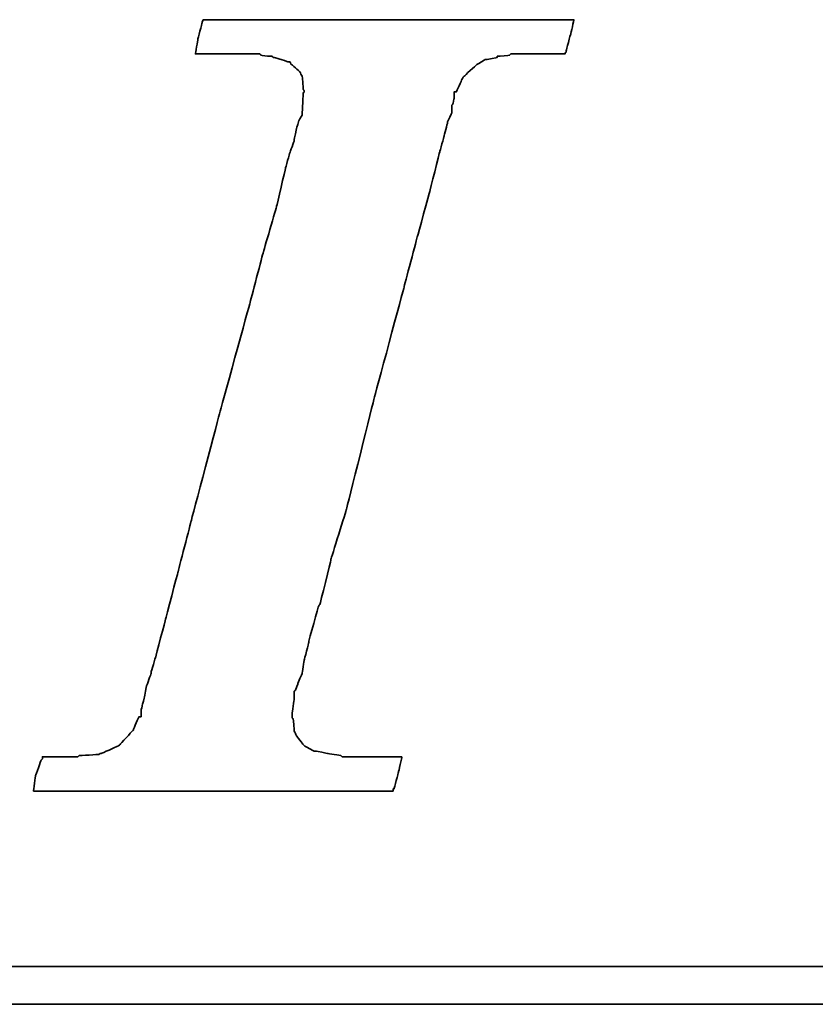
# Model space of a CAD drawing. Header units: millimetres. Extents: x 74 to 563, y 140 to 312.
# Tile 32 of 49: x 428.92 to 433.41, y 195.88 to 201.43. Entities that reach past the tile are written whole.
import ezdxf

# ---------------------------------------------------------------- set-up
doc = ezdxf.new("R2010")
doc.units = ezdxf.units.MM
doc.header["$LTSCALE"] = 0.15
doc.layers.add('DIM', color=4, linetype='CONTINUOUS')
doc.layers.add('layer 1', color=7, linetype='CONTINUOUS')

# ---------------------------------------------------------------- blocks, each defined once
blk = doc.blocks.new('TBI MOTION logo(完整正式版)')
at = {"layer": 'layer 1', "color": 22, "lineweight": 35}
for points, knots in [([(-40.59125, -7.94375), (-40.59125, -7.94375), (-40.97375, -7.94375), (-40.97375, -7.94375), (-40.97375, -7.94375), (-40.97375, -7.94375), (-41.38125, -7.94375), (-41.38125, -7.94375), (-41.38125, -7.94375), (-41.38125, -7.94375), (-41.54875, -7.94375), (-41.54875, -7.94375), (-41.54875, -7.94375), (-41.54875, -7.94375), (-41.59875, -7.94375), (-41.59875, -7.94375), (-41.59875, -7.94375), (-41.59875, -7.94375), (-41.88375, -7.94375), (-41.88375, -7.94375), (-41.88375, -7.94375), (-41.88375, -7.94375), (-41.90875, -7.91875), (-41.90875, -7.91875), (-41.90875, -7.91875), (-41.90875, -7.91875), (-42.19875, -7.87125), (-42.19875, -7.87125), (-42.19875, -7.87125), (-42.19875, -7.87125), (-42.43875, -7.82375), (-42.43875, -7.82375), (-42.43875, -7.82375), (-42.43875, -7.82375), (-42.45875, -7.82375), (-42.45875, -7.82375), (-42.45875, -7.82375), (-42.45875, -7.82375), (-42.48625, -7.82375), (-42.48625, -7.82375), (-42.48625, -7.82375), (-42.48625, -7.82375), (-42.67625, -7.72375), (-42.67625, -7.72375), (-42.67625, -7.72375), (-42.67625, -7.72375), (-42.70125, -7.70375), (-42.70125, -7.70375), (-42.70125, -7.70375), (-42.70125, -7.70375), (-42.72375, -7.67875), (-42.72375, -7.67875), (-42.72375, -7.67875), (-42.72375, -7.67875), (-42.86875, -7.48875), (-42.86875, -7.48875), (-42.86875, -7.48875), (-42.86875, -7.48875), (-42.89375, -7.43875), (-42.89375, -7.43875), (-42.89375, -7.43875), (-42.89375, -7.43875), (-42.91875, -7.38875), (-42.91875, -7.38875), (-42.91875, -7.38875), (-42.91875, -7.38875), (-42.93875, -7.12875), (-42.93875, -7.12875), (-42.93875, -7.12875), (-42.93875, -7.12875), (-42.96375, -7.10375), (-42.96375, -7.10375), (-42.96375, -7.10375), (-42.96375, -7.10375), (-42.96375, -7.05375), (-42.96375, -7.05375), (-42.96375, -7.05375), (-42.96375, -7.05375), (-42.96375, -7.00875), (-42.96375, -7.00875), (-42.96375, -7.00875), (-42.96375, -7.00875), (-42.91875, -6.69625), (-42.91875, -6.69625), (-42.91875, -6.69625), (-42.91875, -6.69625), (-42.91875, -6.62375), (-42.91875, -6.62375), (-42.91875, -6.62375), (-42.91875, -6.62375), (-42.91875, -6.59625), (-42.91875, -6.59625), (-42.91875, -6.59625), (-42.91875, -6.59625), (-42.91875, -6.57375), (-42.91875, -6.57375), (-42.91875, -6.57375), (-42.91875, -6.57375), (-42.91875, -6.52875), (-42.91875, -6.52875), (-42.91875, -6.52875), (-42.91875, -6.52875), (-42.89375, -6.50375), (-42.89375, -6.50375), (-42.89375, -6.50375), (-42.89375, -6.50375), (-42.84375, -6.38375), (-42.84375, -6.38375), (-42.84375, -6.38375), (-42.84375, -6.38375), (-42.84375, -6.35875), (-42.84375, -6.35875), (-42.84375, -6.35875), (-42.84375, -6.35875), (-42.74625, -6.14375), (-42.74625, -6.14375), (-42.74625, -6.14375), (-42.74625, -6.14375), (-42.70125, -5.85375), (-42.70125, -5.85375), (-42.70125, -5.85375), (-42.70125, -5.85375), (-42.60375, -5.47125), (-42.60375, -5.47125), (-42.60375, -5.47125), (-42.60375, -5.47125), (-42.60375, -5.44875), (-42.60375, -5.44875), (-42.60375, -5.44875), (-42.60375, -5.44875), (-42.38875, -4.67875), (-42.38875, -4.67875), (-42.38875, -4.67875), (-42.38875, -4.67875), (-42.36375, -4.65375), (-42.36375, -4.65375), (-42.36375, -4.65375), (-42.36375, -4.65375), (-42.12375, -3.69625), (-42.12375, -3.69625), (-42.12375, -3.69625), (-42.12375, -3.69625), (-42.12375, -3.67374), (-42.12375, -3.67374), (-42.12375, -3.67374), (-42.12375, -3.67374), (-41.78875, -2.59374), (-41.78875, -2.59374), (-41.78875, -2.59374), (-41.78875, -2.59374), (-41.18875, -0.19375), (-41.18875, -0.19375), (-41.18875, -0.19375), (-41.18875, -0.19375), (-40.54375, 2.20624), (-40.54375, 2.20624), (-40.54375, 2.20624), (-40.54375, 2.20624), (-40.25375, 3.30875), (-40.25375, 3.30875), (-40.25375, 3.30875), (-40.25375, 3.30875), (-39.98875, 4.27125), (-39.98875, 4.27125), (-39.98875, 4.27125), (-39.98875, 4.27125), (-39.77375, 5.13125), (-39.77375, 5.13125), (-39.77375, 5.13125), (-39.77375, 5.13125), (-39.67875, 5.47125), (-39.67875, 5.47125), (-39.67875, 5.47125), (-39.67875, 5.47125), (-39.60375, 5.75625), (-39.60375, 5.75625), (-39.60375, 5.75625), (-39.60375, 5.75625), (-39.60375, 5.78125), (-39.60375, 5.78125), (-39.60375, 5.78125), (-39.60375, 5.78125), (-39.50875, 5.97125), (-39.50875, 5.97125), (-39.50875, 5.97125), (-39.50875, 5.97125), (-39.50875, 6.13875), (-39.50875, 6.13875), (-39.50875, 6.13875), (-39.50875, 6.13875), (-39.48625, 6.16625), (-39.48625, 6.16625), (-39.48625, 6.16625), (-39.48625, 6.16625), (-39.46125, 6.28625), (-39.46125, 6.28625), (-39.46125, 6.28625), (-39.46125, 6.28625), (-39.46125, 6.42625), (-39.46125, 6.42625), (-39.46125, 6.42625), (-39.46125, 6.42625), (-39.41375, 6.42625), (-39.41375, 6.42625), (-39.41375, 6.42625), (-39.41375, 6.42625), (-39.29375, 6.69125), (-39.29375, 6.69125), (-39.29375, 6.69125), (-39.29375, 6.69125), (-39.26875, 6.74125), (-39.26875, 6.74125), (-39.26875, 6.74125), (-39.26875, 6.74125), (-39.24375, 6.76625), (-39.24375, 6.76625), (-39.24375, 6.76625), (-39.24375, 6.76625), (-38.98375, 7.00624), (-38.98375, 7.00624), (-38.98375, 7.00624), (-38.98375, 7.00624), (-38.95625, 7.02624), (-38.95625, 7.02624), (-38.95625, 7.02624), (-38.95625, 7.02624), (-38.78875, 7.12624), (-38.78875, 7.12624), (-38.78875, 7.12624), (-38.78875, 7.12624), (-38.76375, 7.12624), (-38.76375, 7.12624), (-38.76375, 7.12624), (-38.76375, 7.12624), (-38.74375, 7.12624), (-38.74375, 7.12624), (-38.74375, 7.12624), (-38.74375, 7.12624), (-38.52875, 7.17125), (-38.52875, 7.17125), (-38.52875, 7.17125), (-38.52875, 7.17125), (-38.52875, 7.19624), (-38.52875, 7.19624), (-38.52875, 7.19624), (-38.52875, 7.19624), (-38.50375, 7.19624), (-38.50375, 7.19624), (-38.50375, 7.19624), (-38.50375, 7.19624), (-38.26125, 7.21875), (-38.26125, 7.21875), (-38.26125, 7.21875), (-38.26125, 7.21875), (-38.23875, 7.24624), (-38.23875, 7.24624), (-38.23875, 7.24624), (-38.23875, 7.24624), (-38.21625, 7.24624), (-38.21625, 7.24624), (-38.21625, 7.24624), (-38.21625, 7.24624), (-38.18875, 7.24624), (-38.18875, 7.24624), (-38.18875, 7.24624), (-38.18875, 7.24624), (-37.90375, 7.24624), (-37.90375, 7.24624), (-37.90375, 7.24624), (-37.90375, 7.24624), (-37.85375, 7.24624), (-37.85375, 7.24624), (-37.85375, 7.24624), (-37.85375, 7.24624), (-37.75875, 7.24624), (-37.75875, 7.24624), (-37.75875, 7.24624), (-37.75875, 7.24624), (-37.42375, 7.24624), (-37.42375, 7.24624), (-37.42375, 7.24624), (-37.42375, 7.24624), (-37.08875, 7.24624), (-37.08875, 7.24624), (-37.08875, 7.24624), (-37.08875, 7.24624), (-37.06375, 7.24624), (-37.06375, 7.24624), (-37.06375, 7.24624), (-37.06375, 7.24624), (-37.06375, 7.26624), (-37.06375, 7.26624), (-37.06375, 7.26624), (-37.06375, 7.26624), (-37.03875, 7.29125), (-37.03875, 7.29125), (-37.03875, 7.29125), (-37.03875, 7.29125), (-37.03875, 7.31625), (-37.03875, 7.31625), (-37.03875, 7.31625), (-37.03875, 7.31625), (-36.94125, 7.67625), (-36.94125, 7.67625), (-36.94125, 7.67625), (-36.94125, 7.67625), (-36.86875, 7.98625), (-36.86875, 7.98625), (-36.86875, 7.98625), (-36.86875, 7.98625), (-36.98875, 7.98625), (-36.98875, 7.98625), (-36.98875, 7.98625), (-36.98875, 7.98625), (-37.42375, 7.98625), (-37.42375, 7.98625), (-37.42375, 7.98625), (-37.42375, 7.98625), (-37.94875, 7.98625), (-37.94875, 7.98625), (-37.94875, 7.98625), (-37.94875, 7.98625), (-38.57375, 7.98625), (-38.57375, 7.98625), (-38.57375, 7.98625), (-38.57375, 7.98625), (-39.29375, 7.98625), (-39.29375, 7.98625), (-39.29375, 7.98625), (-39.29375, 7.98625), (-40.82875, 7.98625), (-40.82875, 7.98625), (-40.82875, 7.98625), (-40.82875, 7.98625), (-42.36375, 7.98625), (-42.36375, 7.98625), (-42.36375, 7.98625), (-42.36375, 7.98625), (-43.08375, 7.98625), (-43.08375, 7.98625), (-43.08375, 7.98625), (-43.08375, 7.98625), (-43.70875, 7.98625), (-43.70875, 7.98625), (-43.70875, 7.98625), (-43.70875, 7.98625), (-44.23375, 7.98625), (-44.23375, 7.98625), (-44.23375, 7.98625), (-44.23375, 7.98625), (-44.66875, 7.98625), (-44.66875, 7.98625), (-44.66875, 7.98625), (-44.66875, 7.98625), (-44.88375, 7.98625), (-44.88375, 7.98625), (-44.88375, 7.98625), (-44.88375, 7.98625), (-44.90875, 7.94125), (-44.90875, 7.94125), (-44.90875, 7.94125), (-44.90875, 7.94125), (-44.90875, 7.91625), (-44.90875, 7.91625), (-44.90875, 7.91625), (-44.90875, 7.91625), (-45.00375, 7.55625), (-45.00375, 7.55625), (-45.00375, 7.55625), (-45.00375, 7.55625), (-45.05375, 7.24624), (-45.05375, 7.24624), (-45.05375, 7.24624), (-45.05375, 7.24624), (-44.61875, 7.24624), (-44.61875, 7.24624), (-44.61875, 7.24624), (-44.61875, 7.24624), (-44.11375, 7.24624), (-44.11375, 7.24624), (-44.11375, 7.24624), (-44.11375, 7.24624), (-43.99375, 7.24624), (-43.99375, 7.24624), (-43.99375, 7.24624), (-43.99375, 7.24624), (-43.94625, 7.24624), (-43.94625, 7.24624), (-43.94625, 7.24624), (-43.94625, 7.24624), (-43.92374, 7.24624), (-43.92374, 7.24624), (-43.92374, 7.24624), (-43.92374, 7.24624), (-43.65875, 7.24624), (-43.65875, 7.24624), (-43.65875, 7.24624), (-43.65875, 7.24624), (-43.63875, 7.21875), (-43.63875, 7.21875), (-43.63875, 7.21875), (-43.63875, 7.21875), (-43.46875, 7.19624), (-43.46875, 7.19624), (-43.46875, 7.19624), (-43.46875, 7.19624), (-43.39875, 7.19624), (-43.39875, 7.19624), (-43.39875, 7.19624), (-43.39875, 7.19624), (-43.37125, 7.17125), (-43.37125, 7.17125), (-43.37125, 7.17125), (-43.37125, 7.17125), (-43.34875, 7.17125), (-43.34875, 7.17125), (-43.34875, 7.17125), (-43.34875, 7.17125), (-43.20375, 7.12624), (-43.20375, 7.12624), (-43.20375, 7.12624), (-43.20375, 7.12624), (-43.05875, 7.07624), (-43.05875, 7.07624), (-43.05875, 7.07624), (-43.05875, 7.07624), (-43.01375, 7.07624), (-43.01375, 7.07624), (-43.01375, 7.07624), (-43.01375, 7.07624), (-42.98875, 7.02624), (-42.98875, 7.02624), (-42.98875, 7.02624), (-42.98875, 7.02624), (-42.79875, 6.86125), (-42.79875, 6.86125), (-42.79875, 6.86125), (-42.79875, 6.86125), (-42.77375, 6.81125), (-42.77375, 6.81125), (-42.77375, 6.81125), (-42.77375, 6.81125), (-42.74625, 6.76625), (-42.74625, 6.76625), (-42.74625, 6.76625), (-42.74625, 6.76625), (-42.72375, 6.47625), (-42.72375, 6.47625), (-42.72375, 6.47625), (-42.72375, 6.47625), (-42.70125, 6.45124), (-42.70125, 6.45124), (-42.70125, 6.45124), (-42.70125, 6.45124), (-42.70125, 6.42625), (-42.70125, 6.42625), (-42.70125, 6.42625), (-42.70125, 6.42625), (-42.72375, 6.40625), (-42.72375, 6.40625), (-42.72375, 6.40625), (-42.72375, 6.40625), (-42.74625, 5.97125), (-42.74625, 5.97125), (-42.74625, 5.97125), (-42.74625, 5.97125), (-42.74625, 5.94625), (-42.74625, 5.94625), (-42.74625, 5.94625), (-42.74625, 5.94625), (-42.74625, 5.92625), (-42.74625, 5.92625), (-42.74625, 5.92625), (-42.74625, 5.92625), (-42.77375, 5.87625), (-42.77375, 5.87625), (-42.77375, 5.87625), (-42.77375, 5.87625), (-42.81875, 5.80625), (-42.81875, 5.80625), (-42.81875, 5.80625), (-42.81875, 5.80625), (-42.86875, 5.63625), (-42.86875, 5.63625), (-42.86875, 5.63625), (-42.86875, 5.63625), (-42.91875, 5.39625), (-42.91875, 5.39625), (-42.91875, 5.39625), (-42.91875, 5.39625), (-42.91875, 5.37124), (-42.91875, 5.37124), (-42.91875, 5.37124), (-42.91875, 5.37124), (-43.01375, 5.10874), (-43.01375, 5.10874), (-43.01375, 5.10874), (-43.01375, 5.10874), (-43.10875, 4.77124), (-43.10875, 4.77124), (-43.10875, 4.77124), (-43.10875, 4.77124), (-43.29875, 3.95625), (-43.29875, 3.95625), (-43.29875, 3.95625), (-43.29875, 3.95625), (-43.58875, 2.95125), (-43.58875, 2.95125), (-43.58875, 2.95125), (-43.58875, 2.95125), (-43.87375, 1.87125), (-43.87375, 1.87125), (-43.87375, 1.87125), (-43.87375, 1.87125), (-44.52625, -0.50374), (-44.52625, -0.50374), (-44.52625, -0.50374), (-44.52625, -0.50374), (-45.14875, -2.85375), (-45.14875, -2.85375), (-45.14875, -2.85375), (-45.14875, -2.85375), (-45.43375, -3.95875), (-45.43375, -3.95875), (-45.43375, -3.95875), (-45.43375, -3.95875), (-45.69875, -4.96875), (-45.69875, -4.96875), (-45.69875, -4.96875), (-45.69875, -4.96875), (-45.91375, -5.78375), (-45.91375, -5.78375), (-45.91375, -5.78375), (-45.91375, -5.78375), (-46.01375, -6.11875), (-46.01375, -6.11875), (-46.01375, -6.11875), (-46.01375, -6.11875), (-46.01375, -6.14375), (-46.01375, -6.14375), (-46.01375, -6.14375), (-46.01375, -6.14375), (-46.10875, -6.40875), (-46.10875, -6.40875), (-46.10875, -6.40875), (-46.10875, -6.40875), (-46.15375, -6.64875), (-46.15375, -6.64875), (-46.15375, -6.64875), (-46.15375, -6.64875), (-46.20375, -6.83875), (-46.20375, -6.83875), (-46.20375, -6.83875), (-46.20375, -6.83875), (-46.22875, -6.93375), (-46.22875, -6.93375), (-46.22875, -6.93375), (-46.22875, -6.93375), (-46.22875, -7.07875), (-46.22875, -7.07875), (-46.22875, -7.07875), (-46.22875, -7.07875), (-46.27375, -7.07875), (-46.27375, -7.07875), (-46.27375, -7.07875), (-46.27375, -7.07875), (-46.39375, -7.34375), (-46.39375, -7.34375), (-46.39375, -7.34375), (-46.39375, -7.34375), (-46.39375, -7.36875), (-46.39375, -7.36875), (-46.39375, -7.36875), (-46.39375, -7.36875), (-46.42125, -7.38875), (-46.42125, -7.38875), (-46.42125, -7.38875), (-46.42125, -7.38875), (-46.68375, -7.67875), (-46.68375, -7.67875), (-46.68375, -7.67875), (-46.68375, -7.67875), (-46.70875, -7.70375), (-46.70875, -7.70375), (-46.70875, -7.70375), (-46.70875, -7.70375), (-46.75375, -7.72375), (-46.75375, -7.72375), (-46.75375, -7.72375), (-46.75375, -7.72375), (-47.08875, -7.87125), (-47.08875, -7.87125), (-47.08875, -7.87125), (-47.08875, -7.87125), (-47.11625, -7.87125), (-47.11625, -7.87125), (-47.11625, -7.87125), (-47.11625, -7.87125), (-47.13875, -7.89375), (-47.13875, -7.89375), (-47.13875, -7.89375), (-47.13875, -7.89375), (-47.56875, -7.91875), (-47.56875, -7.91875), (-47.56875, -7.91875), (-47.56875, -7.91875), (-47.59625, -7.94375), (-47.59625, -7.94375), (-47.59625, -7.94375), (-47.59625, -7.94375), (-47.64375, -7.94375), (-47.64375, -7.94375), (-47.64375, -7.94375), (-47.64375, -7.94375), (-47.73625, -7.94375), (-47.73625, -7.94375), (-47.73625, -7.94375), (-47.73625, -7.94375), (-48.07375, -7.94375), (-48.07375, -7.94375), (-48.07375, -7.94375), (-48.07375, -7.94375), (-48.36125, -7.94375), (-48.36125, -7.94375), (-48.36125, -7.94375), (-48.36125, -7.94375), (-48.36125, -7.96625), (-48.36125, -7.96625), (-48.36125, -7.96625), (-48.36125, -7.96625), (-48.36125, -7.99125), (-48.36125, -7.99125), (-48.36125, -7.99125), (-48.36125, -7.99125), (-48.38875, -8.01375), (-48.38875, -8.01375), (-48.38875, -8.01375), (-48.38875, -8.01375), (-48.50875, -8.34875), (-48.50875, -8.34875), (-48.50875, -8.34875), (-48.50875, -8.34875), (-48.55375, -8.68625), (-48.55375, -8.68625), (-48.55375, -8.68625), (-48.55375, -8.68625), (-48.45875, -8.68625), (-48.45875, -8.68625), (-48.45875, -8.68625), (-48.45875, -8.68625), (-48.07375, -8.68625), (-48.07375, -8.68625), (-48.07375, -8.68625), (-48.07375, -8.68625), (-47.52375, -8.68625), (-47.52375, -8.68625), (-47.52375, -8.68625), (-47.52375, -8.68625), (-46.92375, -8.68625), (-46.92375, -8.68625), (-46.92375, -8.68625), (-46.92375, -8.68625), (-46.25375, -8.68625), (-46.25375, -8.68625), (-46.25375, -8.68625), (-46.25375, -8.68625), (-46.20375, -8.68625), (-46.20375, -8.68625), (-46.20375, -8.68625), (-46.20375, -8.68625), (-44.71375, -8.68625), (-44.71375, -8.68625), (-44.71375, -8.68625), (-44.71375, -8.68625), (-43.22875, -8.68625), (-43.22875, -8.68625), (-43.22875, -8.68625), (-43.22875, -8.68625), (-42.55875, -8.68625), (-42.55875, -8.68625), (-42.55875, -8.68625), (-42.55875, -8.68625), (-42.50875, -8.68625), (-42.50875, -8.68625), (-42.50875, -8.68625), (-42.50875, -8.68625), (-41.93375, -8.68625), (-41.93375, -8.68625), (-41.93375, -8.68625), (-41.93375, -8.68625), (-41.38125, -8.68625), (-41.38125, -8.68625), (-41.38125, -8.68625), (-41.38125, -8.68625), (-40.97375, -8.68625), (-40.97375, -8.68625), (-40.97375, -8.68625), (-40.97375, -8.68625), (-40.78125, -8.68625), (-40.78125, -8.68625), (-40.78125, -8.68625), (-40.78125, -8.68625), (-40.78125, -8.63875), (-40.78125, -8.63875), (-40.78125, -8.63875), (-40.78125, -8.63875), (-40.75875, -8.63875), (-40.75875, -8.63875), (-40.75875, -8.63875), (-40.75875, -8.63875), (-40.66375, -8.27875), (-40.66375, -8.27875), (-40.66375, -8.27875), (-40.66375, -8.27875), (-40.59125, -7.94375), (-40.59125, -7.94375)], [0, 0, 0, 0, 0.00558659, 0.00558659, 0.00558659, 0.0055866, 0.01117318, 0.01117318, 0.01117318, 0.01117319, 0.01675978, 0.01675978, 0.01675978, 0.01675979, 0.02234637, 0.02234637, 0.02234637, 0.02234638, 0.02793296, 0.02793296, 0.02793296, 0.02793297, 0.03351955, 0.03351955, 0.03351955, 0.03351956, 0.03910615, 0.03910615, 0.03910615, 0.03910616, 0.04469274, 0.04469274, 0.04469274, 0.04469275, 0.05027933, 0.05027933, 0.05027933, 0.05027934, 0.05586592, 0.05586592, 0.05586592, 0.05586593, 0.06145251, 0.06145251, 0.06145251, 0.06145252, 0.06703911, 0.06703911, 0.06703911, 0.06703912, 0.0726257, 0.0726257, 0.0726257, 0.07262571, 0.07821229, 0.07821229, 0.07821229, 0.0782123, 0.08379888, 0.08379888, 0.08379888, 0.08379889, 0.08938547, 0.08938547, 0.08938547, 0.08938548, 0.09497207, 0.09497207, 0.09497207, 0.09497208, 0.10055866, 0.10055866, 0.10055866, 0.10055867, 0.10614525, 0.10614525, 0.10614525, 0.10614526, 0.11173184, 0.11173184, 0.11173184, 0.11173185, 0.11731844, 0.11731844, 0.11731844, 0.11731845, 0.12290503, 0.12290503, 0.12290503, 0.12290504, 0.12849162, 0.12849162, 0.12849162, 0.12849163, 0.13407821, 0.13407821, 0.13407821, 0.13407822, 0.1396648, 0.1396648, 0.1396648, 0.13966481, 0.1452514, 0.1452514, 0.1452514, 0.14525141, 0.15083799, 0.15083799, 0.15083799, 0.150838, 0.15642458, 0.15642458, 0.15642458, 0.15642459, 0.16201117, 0.16201117, 0.16201117, 0.16201118, 0.16759777, 0.16759777, 0.16759777, 0.16759778, 0.17318436, 0.17318436, 0.17318436, 0.17318437, 0.17877095, 0.17877095, 0.17877095, 0.17877096, 0.18435754, 0.18435754, 0.18435754, 0.18435755, 0.18994413, 0.18994413, 0.18994413, 0.18994414, 0.19553073, 0.19553073, 0.19553073, 0.19553074, 0.20111732, 0.20111732, 0.20111732, 0.20111733, 0.20670391, 0.20670391, 0.20670391, 0.20670392, 0.2122905, 0.2122905, 0.2122905, 0.21229051, 0.21787709, 0.21787709, 0.21787709, 0.2178771, 0.22346369, 0.22346369, 0.22346369, 0.2234637, 0.22905028, 0.22905028, 0.22905028, 0.22905029, 0.23463687, 0.23463687, 0.23463687, 0.23463688, 0.24022346, 0.24022346, 0.24022346, 0.24022347, 0.24581006, 0.24581006, 0.24581006, 0.24581007, 0.25139665, 0.25139665, 0.25139665, 0.25139666, 0.25698324, 0.25698324, 0.25698324, 0.25698325, 0.26256983, 0.26256983, 0.26256983, 0.26256984, 0.26815642, 0.26815642, 0.26815642, 0.26815643, 0.27374302, 0.27374302, 0.27374302, 0.27374303, 0.27932961, 0.27932961, 0.27932961, 0.27932962, 0.2849162, 0.2849162, 0.2849162, 0.28491621, 0.29050279, 0.29050279, 0.29050279, 0.2905028, 0.29608939, 0.29608939, 0.29608939, 0.2960894, 0.30167598, 0.30167598, 0.30167598, 0.30167599, 0.30726257, 0.30726257, 0.30726257, 0.30726258, 0.31284916, 0.31284916, 0.31284916, 0.31284917, 0.31843575, 0.31843575, 0.31843575, 0.31843576, 0.32402235, 0.32402235, 0.32402235, 0.32402236, 0.32960894, 0.32960894, 0.32960894, 0.32960895, 0.33519553, 0.33519553, 0.33519553, 0.33519554, 0.34078212, 0.34078212, 0.34078212, 0.34078213, 0.34636872, 0.34636872, 0.34636872, 0.34636873, 0.35195531, 0.35195531, 0.35195531, 0.35195532, 0.3575419, 0.3575419, 0.3575419, 0.35754191, 0.36312849, 0.36312849, 0.36312849, 0.3631285, 0.36871508, 0.36871508, 0.36871508, 0.36871509, 0.37430168, 0.37430168, 0.37430168, 0.37430169, 0.37988827, 0.37988827, 0.37988827, 0.37988828, 0.38547486, 0.38547486, 0.38547486, 0.38547487, 0.39106145, 0.39106145, 0.39106145, 0.39106146, 0.39664804, 0.39664804, 0.39664804, 0.39664805, 0.40223464, 0.40223464, 0.40223464, 0.40223465, 0.40782123, 0.40782123, 0.40782123, 0.40782124, 0.41340782, 0.41340782, 0.41340782, 0.41340783, 0.41899441, 0.41899441, 0.41899441, 0.41899442, 0.42458101, 0.42458101, 0.42458101, 0.42458102, 0.4301676, 0.4301676, 0.4301676, 0.43016761, 0.43575419, 0.43575419, 0.43575419, 0.4357542, 0.44134078, 0.44134078, 0.44134078, 0.44134079, 0.44692737, 0.44692737, 0.44692737, 0.44692738, 0.45251397, 0.45251397, 0.45251397, 0.45251398, 0.45810056, 0.45810056, 0.45810056, 0.45810057, 0.46368715, 0.46368715, 0.46368715, 0.46368716, 0.46927374, 0.46927374, 0.46927374, 0.46927375, 0.47486034, 0.47486034, 0.47486034, 0.47486035, 0.48044693, 0.48044693, 0.48044693, 0.48044694, 0.48603352, 0.48603352, 0.48603352, 0.48603353, 0.49162011, 0.49162011, 0.49162011, 0.49162012, 0.4972067, 0.4972067, 0.4972067, 0.49720671, 0.5027933, 0.5027933, 0.5027933, 0.50279331, 0.50837989, 0.50837989, 0.50837989, 0.5083799, 0.51396648, 0.51396648, 0.51396648, 0.51396649, 0.51955307, 0.51955307, 0.51955307, 0.51955308, 0.52513966, 0.52513966, 0.52513966, 0.52513967, 0.53072626, 0.53072626, 0.53072626, 0.53072627, 0.53631285, 0.53631285, 0.53631285, 0.53631286, 0.54189944, 0.54189944, 0.54189944, 0.54189945, 0.54748603, 0.54748603, 0.54748603, 0.54748604, 0.55307263, 0.55307263, 0.55307263, 0.55307264, 0.55865922, 0.55865922, 0.55865922, 0.55865923, 0.56424581, 0.56424581, 0.56424581, 0.56424582, 0.5698324, 0.5698324, 0.5698324, 0.56983241, 0.57541899, 0.57541899, 0.57541899, 0.575419, 0.58100559, 0.58100559, 0.58100559, 0.5810056, 0.58659218, 0.58659218, 0.58659218, 0.58659219, 0.59217877, 0.59217877, 0.59217877, 0.59217878, 0.59776536, 0.59776536, 0.59776536, 0.59776537, 0.60335196, 0.60335196, 0.60335196, 0.60335197, 0.60893855, 0.60893855, 0.60893855, 0.60893856, 0.61452514, 0.61452514, 0.61452514, 0.61452515, 0.62011173, 0.62011173, 0.62011173, 0.62011174, 0.62569832, 0.62569832, 0.62569832, 0.62569833, 0.63128492, 0.63128492, 0.63128492, 0.63128493, 0.63687151, 0.63687151, 0.63687151, 0.63687152, 0.6424581, 0.6424581, 0.6424581, 0.64245811, 0.64804469, 0.64804469, 0.64804469, 0.6480447, 0.65363128, 0.65363128, 0.65363128, 0.65363129, 0.65921788, 0.65921788, 0.65921788, 0.65921789, 0.66480447, 0.66480447, 0.66480447, 0.66480448, 0.67039106, 0.67039106, 0.67039106, 0.67039107, 0.67597765, 0.67597765, 0.67597765, 0.67597766, 0.68156425, 0.68156425, 0.68156425, 0.68156426, 0.68715084, 0.68715084, 0.68715084, 0.68715085, 0.69273743, 0.69273743, 0.69273743, 0.69273744, 0.69832402, 0.69832402, 0.69832402, 0.69832403, 0.70391061, 0.70391061, 0.70391061, 0.70391062, 0.70949721, 0.70949721, 0.70949721, 0.70949722, 0.7150838, 0.7150838, 0.7150838, 0.71508381, 0.72067039, 0.72067039, 0.72067039, 0.7206704, 0.72625698, 0.72625698, 0.72625698, 0.72625699, 0.73184358, 0.73184358, 0.73184358, 0.73184359, 0.73743017, 0.73743017, 0.73743017, 0.73743018, 0.74301676, 0.74301676, 0.74301676, 0.74301677, 0.74860335, 0.74860335, 0.74860335, 0.74860336, 0.75418994, 0.75418994, 0.75418994, 0.75418995, 0.75977654, 0.75977654, 0.75977654, 0.75977655, 0.76536313, 0.76536313, 0.76536313, 0.76536314, 0.77094972, 0.77094972, 0.77094972, 0.77094973, 0.77653631, 0.77653631, 0.77653631, 0.77653632, 0.78212291, 0.78212291, 0.78212291, 0.78212292, 0.7877095, 0.7877095, 0.7877095, 0.78770951, 0.79329609, 0.79329609, 0.79329609, 0.7932961, 0.79888268, 0.79888268, 0.79888268, 0.79888269, 0.80446927, 0.80446927, 0.80446927, 0.80446928, 0.81005587, 0.81005587, 0.81005587, 0.81005588, 0.81564246, 0.81564246, 0.81564246, 0.81564247, 0.82122905, 0.82122905, 0.82122905, 0.82122906, 0.82681564, 0.82681564, 0.82681564, 0.82681565, 0.83240223, 0.83240223, 0.83240223, 0.83240224, 0.83798883, 0.83798883, 0.83798883, 0.83798884, 0.84357542, 0.84357542, 0.84357542, 0.84357543, 0.84916201, 0.84916201, 0.84916201, 0.84916202, 0.8547486, 0.8547486, 0.8547486, 0.85474861, 0.8603352, 0.8603352, 0.8603352, 0.86033521, 0.86592179, 0.86592179, 0.86592179, 0.8659218, 0.87150838, 0.87150838, 0.87150838, 0.87150839, 0.87709497, 0.87709497, 0.87709497, 0.87709498, 0.88268156, 0.88268156, 0.88268156, 0.88268157, 0.88826816, 0.88826816, 0.88826816, 0.88826817, 0.89385475, 0.89385475, 0.89385475, 0.89385476, 0.89944134, 0.89944134, 0.89944134, 0.89944135, 0.90502793, 0.90502793, 0.90502793, 0.90502794, 0.91061453, 0.91061453, 0.91061453, 0.91061454, 0.91620112, 0.91620112, 0.91620112, 0.91620113, 0.92178771, 0.92178771, 0.92178771, 0.92178772, 0.9273743, 0.9273743, 0.9273743, 0.92737431, 0.93296089, 0.93296089, 0.93296089, 0.9329609, 0.93854749, 0.93854749, 0.93854749, 0.9385475, 0.94413408, 0.94413408, 0.94413408, 0.94413409, 0.94972067, 0.94972067, 0.94972067, 0.94972068, 0.95530726, 0.95530726, 0.95530726, 0.95530727, 0.96089385, 0.96089385, 0.96089385, 0.96089386, 0.96648045, 0.96648045, 0.96648045, 0.96648046, 0.97206704, 0.97206704, 0.97206704, 0.97206705, 0.97765363, 0.97765363, 0.97765363, 0.97765364, 0.98324022, 0.98324022, 0.98324022, 0.98324023, 0.98882682, 0.98882682, 0.98882682, 0.98882683, 0.99441341, 0.99441341, 0.99441341, 0.99441342, 1, 1, 1, 1]), ([(75.90875, -9.47875), (75.90875, -9.47875), (75.90875, -12.28625), (75.90875, -12.28625), (75.90875, -12.28625), (75.90875, -12.28625), (75.90875, -12.47875), (75.90875, -12.47875), (75.90875, -12.47875), (75.90875, -12.47875), (75.71625, -12.47875), (75.71625, -12.47875), (75.71625, -12.47875), (75.71625, -12.47875), (-88.32875, -12.47875), (-88.32875, -12.47875), (-88.32875, -12.47875), (-88.32875, -12.47875), (-88.32875, -13.29375), (-88.32875, -13.29375), (-88.32875, -13.29375), (-88.32875, -13.29375), (82.89125, -13.29375), (82.89125, -13.29375), (82.89125, -13.29375), (82.89125, -13.29375), (75.90875, -9.47875), (75.90875, -9.47875)], [0, 0, 0, 0, 0.14285714, 0.14285714, 0.14285714, 0.14285715, 0.28571429, 0.28571429, 0.28571429, 0.2857143, 0.42857143, 0.42857143, 0.42857143, 0.42857144, 0.57142857, 0.57142857, 0.57142857, 0.57142858, 0.71428571, 0.71428571, 0.71428571, 0.71428572, 0.85714286, 0.85714286, 0.85714286, 0.85714287, 1, 1, 1, 1])]:
    blk.add_open_spline(points, degree=3, knots=knots, dxfattribs=at)

msp = doc.modelspace()

# ---------------------------------------------------------------- block references
at = {"layer": 'DIM', "color": 0, "xscale": 0.2606204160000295, "yscale": 0.2606204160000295, "zscale": 0.2606204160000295}
msp.add_blockref('TBI MOTION logo(完整正式版)', (441.6565, 199.344), dxfattribs=at)

doc.saveas('drawing.dxf')
